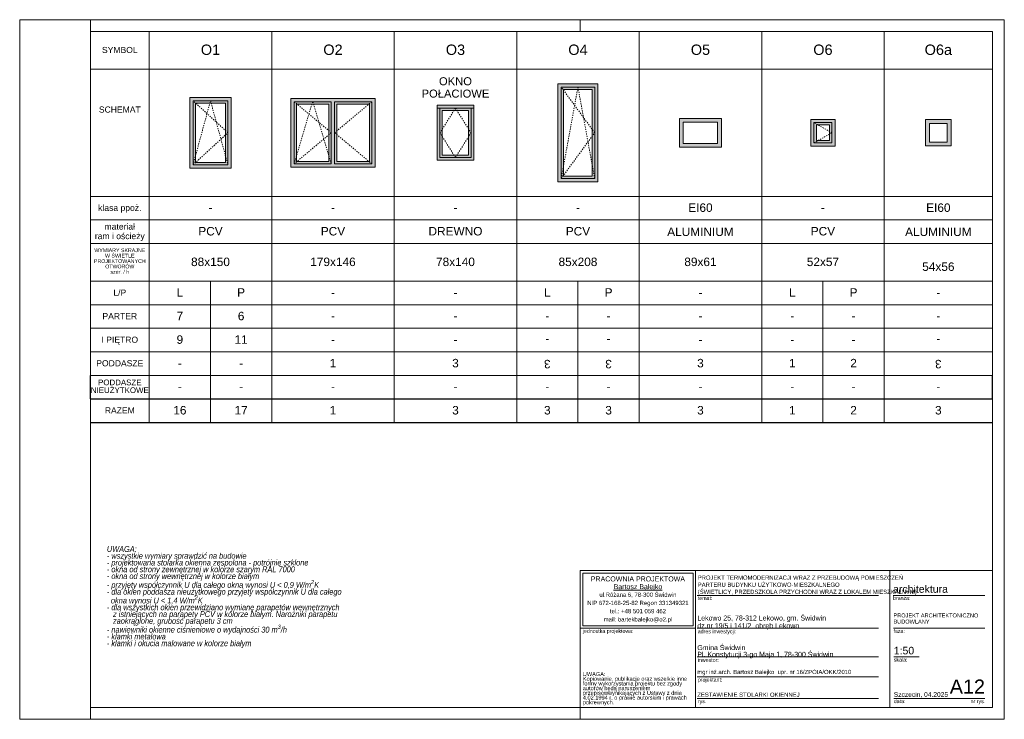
# Model space of a CAD drawing. Extents: x -11111 to 33789, y 5521 to 20371.
# Tile 1 of 4: x -11111 to 9789, y 5521 to 20371. Entities that reach past the tile are written whole.
import ezdxf

# ---------------------------------------------------------------- set-up
doc = ezdxf.new("R2010")
doc.units = 0
doc.header["$MEASUREMENT"] = 0
doc.linetypes.add('Hidden Line', pattern=[50, 25, -25])
for name, color, linetype, lineweight in [('Arch okna_Nr_Pióra__41', 7, 'Continuous', 9), ('Arch okna_Nr_Pióra__5', 7, 'Continuous', 13), ('Arch opisy okien_Nr_Pióra__1', 7, 'Continuous', 25), ('Arch opisy_Nr_Pióra__1', 7, 'Continuous', 25), ('Arch opisy_Nr_Pióra__21', 7, 'Continuous', 13), ('Arch opisy_Nr_Pióra__7', 7, 'Continuous', 13), ('ARCH TABELA_Nr_Pióra__1', 7, 'Continuous', 25), ('ARCH TABELA_Nr_Pióra__21', 7, 'Continuous', 13), ('ARCH TABELA_Nr_Pióra__7', 7, 'Continuous', 13), ('INWENT. DRZWI_Nr_Pióra__5', 7, 'Continuous', 13), ('INWENT. OKNA_Nr_Pióra__5', 7, 'Continuous', 13), ('INWENT.ŚCIANY_Nr_Pióra__21', 7, 'Continuous', 13)]:
    doc.layers.add(name, color=color, linetype=linetype, lineweight=lineweight)
doc.layers.add('arch wypelnienia_Nr_Pióra__2', color=7, linetype='Continuous', lineweight=13, true_color=0x7f7f7f)
doc.styles.add('GENERATED_STYLE_10', font='txt')
doc.styles.add('GENERATED_STYLE_2', font='arial.ttf')
doc.styles.add('GENERATED_STYLE_3', font='arial.ttf')
doc.styles.add('GENERATED_STYLE_4', font='arial.ttf')
doc.styles.add('GENERATED_STYLE_5', font='arial.ttf')
doc.styles.add('GENERATED_STYLE_6', font='arial.ttf')
doc.styles.add('GENERATED_STYLE_7', font='txt')

msp = doc.modelspace()

# ---------------------------------------------------------------- hatches: boundary and pattern name
at = {"layer": 'arch wypelnienia_Nr_Pióra__2', "linetype": 'Continuous'}
h = msp.add_hatch(color=256, dxfattribs=at)
h.paths.add_polyline_path([(314.1, 16930.6), (1164.1, 16930.6), (1164.1, 19010.6), (314.1, 19010.6)], flags=0)
h.paths.add_polyline_path([(434.1, 18890.6), (1044.1, 18890.6), (1044.1, 18010.6), (1044.1, 17050.6), (434.1, 17050.6), (434.1, 18010.6)], flags=0)
h = msp.add_hatch(color=256, dxfattribs=at)
h.paths.add_polyline_path([(-6620.9, 17220.6), (-6620.9, 18720.6), (-7500.9, 18720.6), (-7500.9, 17220.6)], flags=0)
h.paths.add_polyline_path([(-7380.9, 17340.6), (-7380.9, 18600.6), (-6740.9, 18600.6), (-6740.9, 17340.6)], flags=0)
h = msp.add_hatch(color=256, dxfattribs=at)
h.paths.add_polyline_path([(-3565.9, 18700.6), (-5355.9, 18700.6), (-5355.9, 17240.6), (-3565.9, 17240.6)], flags=0)
h.paths.add_polyline_path([(-4545.9, 17360.6), (-5235.9, 17360.6), (-5235.9, 18580.6), (-4545.9, 18580.6)], flags=0)
h.paths.add_polyline_path([(-4375.9, 18580.6), (-3685.9, 18580.6), (-3685.9, 17360.6), (-4375.9, 17360.6)], flags=0)
h = msp.add_hatch(color=256, dxfattribs=at)
h.paths.add_polyline_path([(-1470.9, 17387.9), (-2250.9, 17387.9), (-2250.9, 18553.4), (-1470.9, 18553.4)], flags=0)
h.paths.add_polyline_path([(-2140.9, 17497.9), (-2140.9, 18443.4), (-1580.9, 18443.4), (-1580.9, 17497.9)], flags=0)
h = msp.add_hatch(color=256, dxfattribs=at)
h.paths.add_polyline_path([(3784.1, 17665.6), (3784.1, 18275.6), (2894.1, 18275.6), (2894.1, 17665.6)], flags=0)
h.paths.add_polyline_path([(3704.1, 18195.6), (3704.1, 17745.6), (2974.1, 17745.6), (2974.1, 18195.6)], flags=0)
h = msp.add_hatch(color=256, dxfattribs=at)
h.paths.add_polyline_path([(6199.1, 17685.6), (6199.1, 18255.6), (5679.1, 18255.6), (5679.1, 17685.6)], flags=0)
h.paths.add_polyline_path([(5799.1, 17805.6), (5799.1, 18135.6), (6079.1, 18135.6), (6079.1, 17805.6)], flags=0)
h = msp.add_hatch(color=256, dxfattribs=at)
h.paths.add_polyline_path([(8659.1, 17690.6), (8659.1, 18250.6), (8119.1, 18250.6), (8119.1, 17690.6)], flags=0)
h.paths.add_polyline_path([(8579.1, 18170.6), (8579.1, 17770.6), (8199.1, 17770.6), (8199.1, 18170.6)], flags=0)

# ---------------------------------------------------------------- linework, layer by layer
at = {"layer": 'Arch okna_Nr_Pióra__41', "linetype": 'Continuous'}
for p, q in [((-2250.9, 18553.4), (-1470.9, 18553.4)), ((-2250.9, 18553.4), (-2250.9, 17387.9)), ((-2250.9, 18493.4), (-1470.9, 18493.4)), ((-2190.9, 17447.9), (-2190.9, 18493.4)), ((-2140.9, 18443.4), (-1580.9, 18443.4)), ((-2140.9, 17497.9), (-2140.9, 18443.4)), ((-1580.9, 18443.4), (-1580.9, 17497.9)), ((-1530.9, 18493.4), (-1530.9, 17447.9)), ((-1470.9, 17387.9), (-1470.9, 18553.4)), ((-2250.9, 17387.9), (-1470.9, 17387.9)), ((-1530.9, 17447.9), (-2190.9, 17447.9)), ((-1580.9, 17497.9), (-2140.9, 17497.9))]:
    msp.add_line(p, q, dxfattribs=at)
at = {"layer": 'Arch okna_Nr_Pióra__41', "linetype": 'Hidden Line'}
for p, q in [((-1860.9, 18493.4), (-2190.9, 17970.6)), ((-1860.9, 18493.4), (-1530.9, 17970.6)), ((-1860.9, 17447.9), (-2190.9, 17970.6)), ((-1860.9, 17447.9), (-1530.9, 17970.6))]:
    msp.add_line(p, q, dxfattribs=at)
at = {"layer": 'Arch okna_Nr_Pióra__5', "linetype": 'Hidden Line'}
for p, q in [((1094.1, 17970.6), (384.1, 18940.6)), ((384.1, 17000.6), (739.1, 18940.6)), ((739.1, 18940.6), (1094.1, 17000.6)), ((-6690.9, 17970.6), (-7430.9, 18650.6)), ((-7430.9, 17290.6), (-7060.9, 18650.6)), ((-7060.9, 18650.6), (-6690.9, 17290.6)), ((6129.1, 17970.6), (5749.1, 18185.6)), ((-7430.9, 17290.6), (-6690.9, 17970.6)), ((384.1, 17000.6), (1094.1, 17970.6)), ((5749.1, 17755.6), (6129.1, 17970.6))]:
    msp.add_line(p, q, dxfattribs=at)
at = {"layer": 'Arch opisy_Nr_Pióra__1', "linetype": 'Continuous'}
for p, q in [((-9610.9, 12320.6), (-9610.9, 12820.6)), ((9539.1, 12320.6), (9539.1, 12820.6)), ((-9610.9, 12320.6), (9539.1, 12320.6)), ((-9610.9, 11820.6), (9539.1, 11820.6))]:
    msp.add_line(p, q, dxfattribs=at)
at = {"layer": 'Arch opisy_Nr_Pióra__21', "linetype": 'Continuous'}
for p, q in [((-9610.9, 20120.6), (9539.1, 20120.6)), ((-8360.9, 20120.6), (-8360.9, 11820.6)), ((-5760.9, 20120.6), (-5760.9, 11820.6)), ((-3160.9, 20120.6), (-3160.9, 11820.6)), ((-560.9, 20120.6), (-560.9, 11820.6)), ((2039.1, 20120.6), (2039.1, 11820.6)), ((4639.1, 20120.6), (4639.1, 11820.6)), ((7239.1, 20120.6), (7239.1, 11820.6)), ((9539.1, 5770.6), (9539.1, 20120.6)), ((-9610.9, 19320.6), (9539.1, 19320.6)), ((-9610.9, 16620.6), (9539.1, 16620.6)), ((-9610.9, 16120.6), (9539.1, 16120.6)), ((-9610.9, 15620.6), (9539.1, 15620.6)), ((-9610.9, 14820.6), (9539.1, 14820.6)), ((-7060.9, 14820.6), (-7060.9, 11820.6)), ((739.1, 14820.6), (739.1, 11820.6)), ((5939.1, 14820.6), (5939.1, 11820.6)), ((-9610.9, 14320.6), (9539.1, 14320.6)), ((-9610.9, 13820.6), (9539.1, 13820.6)), ((-9610.9, 13320.6), (9539.1, 13320.6)), ((-9610.9, 12820.6), (9539.1, 12820.6)), ((9539.1, 5770.6), (-9610.9, 5770.6))]:
    msp.add_line(p, q, dxfattribs=at)
at = {"layer": 'ARCH TABELA_Nr_Pióra__21', "linetype": 'Continuous'}
for p, q in [((-11110.9, 5520.6), (-11110.9, 20370.6)), ((-11110.9, 20370.6), (9789.1, 20370.6)), ((-9610.9, 20120.6), (-9610.9, 20370.6)), ((789.1, 20120.6), (789.1, 20370.6)), ((789.1, 20120.6), (789.1, 20370.6)), ((789.1, 20120.6), (789.1, 20370.6)), ((9789.1, 20370.6), (9789.1, 5520.6)), ((-9610.9, 20120.6), (-9610.9, 5770.6)), ((789.1, 8676.2), (9539.1, 8676.2)), ((789.1, 5770.6), (789.1, 8676.2)), ((789.1, 7452.8), (789.1, 8676.2)), ((789.1, 8676.2), (3235.9, 8676.2)), ((842.3, 8623), (3182.7, 8623)), ((842.3, 7506), (842.3, 8623)), ((3182.7, 7506), (3182.7, 8623)), ((3235.9, 8676.2), (3235.9, 5770.6)), ((3235.9, 7452.8), (3235.9, 8676.2)), ((7358.2, 8676.2), (7358.2, 5770.6)), ((9539.1, 8676.2), (9539.1, 5770.6)), ((3235.9, 5770.6), (3235.9, 8476.2)), ((3272, 8151.6), (7121.9, 8151.6)), ((7427.9, 8151.6), (9377.6, 8151.6)), ((789.1, 7452.8), (3235.9, 7452.8)), ((842.3, 7506), (3182.7, 7506)), ((3272, 7452.8), (7121.9, 7452.8)), ((7436.6, 7452.8), (9377.6, 7452.8)), ((3272, 6845), (7121.9, 6845)), ((7442.5, 6845), (7982.3, 6845)), ((3272, 6419.6), (7121.9, 6419.6)), ((3272, 5961.8), (7121.9, 5961.8)), ((7442.5, 5961.8), (8583.4, 5961.8)), ((8559.3, 5961.8), (9377.6, 5961.8)), ((-9610.9, 5520.6), (-9610.9, 5770.6)), ((789.1, 5770.6), (3235.9, 5770.6)), ((789.1, 5520.6), (789.1, 5770.6)), ((789.1, 5520.6), (789.1, 5770.6)), ((789.1, 5520.6), (789.1, 5770.6)), ((9539.1, 5770.6), (3235.9, 5770.6)), ((9789.1, 5520.6), (-11110.9, 5520.6))]:
    msp.add_line(p, q, dxfattribs=at)
at = {"layer": 'INWENT. DRZWI_Nr_Pióra__5', "linetype": 'Hidden Line'}
for p, q in [((-4495.9, 17970.6), (-5285.9, 18630.6)), ((-5285.9, 17310.6), (-4890.9, 18630.6)), ((-4890.9, 18630.6), (-4495.9, 17310.6)), ((-4425.9, 17970.6), (-3635.9, 18630.6)), ((-5285.9, 17310.6), (-4495.9, 17970.6)), ((-3635.9, 17310.6), (-4425.9, 17970.6))]:
    msp.add_line(p, q, dxfattribs=at)
at = {"layer": 'INWENT. OKNA_Nr_Pióra__5', "linetype": 'Continuous'}
for p, q in [((384.1, 18940.6), (1094.1, 18940.6)), ((384.1, 17000.6), (384.1, 18940.6)), ((434.1, 18890.6), (1044.1, 18890.6)), ((434.1, 17050.6), (434.1, 18890.6)), ((1044.1, 17050.6), (1044.1, 18890.6)), ((1094.1, 17000.6), (1094.1, 18940.6)), ((-7430.9, 18650.6), (-7430.9, 17290.6)), ((-7430.9, 18650.6), (-6690.9, 18650.6)), ((-6690.9, 18650.6), (-6690.9, 17290.6)), ((-5285.9, 18630.6), (-4495.9, 18630.6)), ((-5285.9, 18630.6), (-5285.9, 17310.6)), ((-4495.9, 17310.6), (-4495.9, 18630.6)), ((-4425.9, 17310.6), (-4425.9, 18630.6)), ((-4425.9, 18630.6), (-3635.9, 18630.6)), ((-3635.9, 18630.6), (-3635.9, 17310.6)), ((-7380.9, 18600.6), (-7380.9, 17340.6)), ((-7380.9, 18600.6), (-6740.9, 18600.6)), ((-6740.9, 18600.6), (-6740.9, 17340.6)), ((-5235.9, 18580.6), (-5235.9, 17360.6)), ((-5235.9, 18580.6), (-4545.9, 18580.6)), ((-4545.9, 17360.6), (-4545.9, 18580.6)), ((-4375.9, 17360.6), (-4375.9, 18580.6)), ((-4375.9, 18580.6), (-3685.9, 18580.6)), ((-3685.9, 18580.6), (-3685.9, 17360.6)), ((2974.1, 18195.6), (3704.1, 18195.6)), ((2974.1, 18195.6), (2974.1, 17745.6)), ((3704.1, 18195.6), (3704.1, 17745.6)), ((5749.1, 18185.6), (5749.1, 17755.6)), ((6129.1, 18185.6), (5749.1, 18185.6)), ((6129.1, 18185.6), (6129.1, 17755.6)), ((6079.1, 18135.6), (5799.1, 18135.6)), ((5799.1, 18135.6), (5799.1, 17805.6)), ((6079.1, 18135.6), (6079.1, 17805.6)), ((8199.1, 18170.6), (8199.1, 17770.6)), ((8199.1, 18170.6), (8579.1, 18170.6)), ((8579.1, 18170.6), (8579.1, 17770.6)), ((6079.1, 17805.6), (5799.1, 17805.6)), ((8199.1, 17770.6), (8579.1, 17770.6)), ((2974.1, 17745.6), (3704.1, 17745.6)), ((6129.1, 17755.6), (5749.1, 17755.6)), ((-5235.9, 17360.6), (-4545.9, 17360.6)), ((-4375.9, 17360.6), (-3685.9, 17360.6)), ((-7430.9, 17290.6), (-6690.9, 17290.6)), ((-7380.9, 17340.6), (-6740.9, 17340.6)), ((-5285.9, 17310.6), (-4495.9, 17310.6)), ((-4425.9, 17310.6), (-3635.9, 17310.6)), ((384.1, 17000.6), (1094.1, 17000.6)), ((434.1, 17050.6), (1044.1, 17050.6))]:
    msp.add_line(p, q, dxfattribs=at)
at = {"layer": 'INWENT.ŚCIANY_Nr_Pióra__21', "linetype": 'Continuous'}
for p, q in [((314.1, 19010.6), (1164.1, 19010.6)), ((314.1, 16930.6), (314.1, 19010.6)), ((1164.1, 16930.6), (1164.1, 19010.6)), ((-7500.9, 18720.6), (-6620.9, 18720.6)), ((-7500.9, 17220.6), (-7500.9, 18720.6)), ((-6620.9, 17220.6), (-6620.9, 18720.6)), ((-5355.9, 18700.6), (-3565.9, 18700.6)), ((-5355.9, 18700.6), (-5355.9, 17240.6)), ((-3565.9, 18700.6), (-3565.9, 17240.6)), ((2894.1, 18275.6), (3784.1, 18275.6)), ((2894.1, 17665.6), (2894.1, 18275.6)), ((3784.1, 17665.6), (3784.1, 18275.6)), ((6199.1, 18255.6), (5679.1, 18255.6)), ((5679.1, 17685.6), (5679.1, 18255.6)), ((6199.1, 17685.6), (6199.1, 18255.6)), ((8119.1, 18250.6), (8659.1, 18250.6)), ((8119.1, 17690.6), (8119.1, 18250.6)), ((8659.1, 17690.6), (8659.1, 18250.6)), ((2894.1, 17665.6), (3784.1, 17665.6)), ((6199.1, 17685.6), (5679.1, 17685.6)), ((8119.1, 17690.6), (8659.1, 17690.6)), ((-7500.9, 17220.6), (-6620.9, 17220.6)), ((-5355.9, 17240.6), (-3565.9, 17240.6)), ((314.1, 16930.6), (1164.1, 16930.6))]:
    msp.add_line(p, q, dxfattribs=at)

# ---------------------------------------------------------------- texts
at = {"layer": 'Arch opisy okien_Nr_Pióra__1', "linetype": 'Continuous', "attachment_point": 2}
for s, insert, char_height, style in [('{SYMBOL}', (-8985.9, 19793.1), 130, 'GENERATED_STYLE_3'), ('{O1}', (-7060.9, 19843.2), 220, 'GENERATED_STYLE_2'), ('{O2}', (-4460.9, 19843.2), 220, 'GENERATED_STYLE_2'), ('{O3}', (-1860.9, 19843.2), 220, 'GENERATED_STYLE_2'), ('{O4}', (739.1, 19843.2), 220, 'GENERATED_STYLE_2'), ('{O5}', (3339.1, 19843.2), 220, 'GENERATED_STYLE_2'), ('{O6}', (5939.1, 19843.2), 220, 'GENERATED_STYLE_2'), ('{O6a}', (8389.1, 19843.2), 220, 'GENERATED_STYLE_2'), ('{SCHEMAT}', (-8985.9, 18528.1), 130, 'GENERATED_STYLE_3'), ('{klasa ppoż.}', (-8985.9, 16443.1), 130, 'GENERATED_STYLE_3'), ('{-}', (-7060.9, 16470.9), 180, 'GENERATED_STYLE_3'), ('{-}', (-4460.9, 16470.9), 180, 'GENERATED_STYLE_3'), ('{-}', (-1860.9, 16470.9), 180, 'GENERATED_STYLE_3'), ('{-}', (739.1, 16470.9), 180, 'GENERATED_STYLE_3'), ('{EI60}', (3339.1, 16470.9), 180, 'GENERATED_STYLE_2'), ('{-}', (5939.1, 16470.9), 180, 'GENERATED_STYLE_3'), ('{EI60}', (8389.1, 16470.9), 180, 'GENERATED_STYLE_2'), ('{PCV}', (-7060.9, 15970.9), 180, 'GENERATED_STYLE_3'), ('{PCV}', (-4460.9, 15970.9), 180, 'GENERATED_STYLE_3'), ('{DREWNO}', (-1860.9, 15970.9), 180, 'GENERATED_STYLE_3'), ('{PCV}', (739.1, 15970.9), 180, 'GENERATED_STYLE_3'), ('{ALUMINIUM}', (3339.1, 15959.1), 180, 'GENERATED_STYLE_3'), ('{PCV}', (5939.1, 15970.9), 180, 'GENERATED_STYLE_3'), ('{ALUMINIUM}', (8389.1, 15959.1), 180, 'GENERATED_STYLE_3'), ('{88x150}', (-7060.9, 15320.9), 180, 'GENERATED_STYLE_3'), ('{179x146}', (-4460.9, 15320.9), 180, 'GENERATED_STYLE_3'), ('{78x140}', (-1860.9, 15320.9), 180, 'GENERATED_STYLE_3'), ('{85x208}', (739.1, 15320.9), 180, 'GENERATED_STYLE_3'), ('{89x61}', (3339.1, 15320.9), 180, 'GENERATED_STYLE_3'), ('{52x57}', (5939.1, 15320.9), 180, 'GENERATED_STYLE_3'), ('{54x56}', (8389.1, 15218.8), 180, 'GENERATED_STYLE_3'), ('{L/P}', (-8985.9, 14643.1), 130, 'GENERATED_STYLE_3'), ('{L}', (-7710.9, 14670.9), 180, 'GENERATED_STYLE_3'), ('{P}', (-6410.9, 14670.9), 180, 'GENERATED_STYLE_3'), ('{L}', (89.1, 14670.9), 180, 'GENERATED_STYLE_3'), ('{P}', (1389.1, 14670.9), 180, 'GENERATED_STYLE_3'), ('{L}', (5289.1, 14670.9), 180, 'GENERATED_STYLE_3'), ('{P}', (6589.1, 14670.9), 180, 'GENERATED_STYLE_3'), ('{-}', (-4460.9, 14670.9), 180, 'GENERATED_STYLE_3'), ('{-}', (-1860.9, 14670.9), 180, 'GENERATED_STYLE_3'), ('{-}', (3339.1, 14670.9), 180, 'GENERATED_STYLE_3'), ('{-}', (8389.1, 14670.9), 180, 'GENERATED_STYLE_3'), ('{PARTER}', (-8985.9, 14143.1), 130, 'GENERATED_STYLE_3'), ('{7}', (-7710.9, 14170.9), 180, 'GENERATED_STYLE_3'), ('{6}', (-6410.9, 14170.9), 180, 'GENERATED_STYLE_3'), ('{-}', (-4460.9, 14170.9), 180, 'GENERATED_STYLE_3'), ('{-}', (-1860.9, 14170.9), 180, 'GENERATED_STYLE_3'), ('{-}', (89.1, 14170.9), 180, 'GENERATED_STYLE_3'), ('{-}', (1389.1, 14170.9), 180, 'GENERATED_STYLE_3'), ('{-}', (3339.1, 14170.9), 180, 'GENERATED_STYLE_3'), ('{-}', (5289.1, 14170.9), 180, 'GENERATED_STYLE_3'), ('{-}', (6589.1, 14170.9), 180, 'GENERATED_STYLE_3'), ('{-}', (8389.1, 14170.9), 180, 'GENERATED_STYLE_3'), ('{I PIĘTRO}', (-8985.9, 13643.1), 130, 'GENERATED_STYLE_3'), ('{9}', (-7710.9, 13670.9), 180, 'GENERATED_STYLE_3'), ('{11}', (-6410.9, 13670.9), 180, 'GENERATED_STYLE_3'), ('{-}', (-4460.9, 13670.9), 180, 'GENERATED_STYLE_3'), ('{-}', (-1860.9, 13670.9), 180, 'GENERATED_STYLE_3'), ('{-}', (3339.1, 13670.9), 180, 'GENERATED_STYLE_3'), ('{-}', (5289.1, 13670.9), 180, 'GENERATED_STYLE_3'), ('{-}', (6589.1, 13670.9), 180, 'GENERATED_STYLE_3'), ('{1}', (-4460.9, 13170.9), 180, 'GENERATED_STYLE_3'), ('{3}', (-1860.9, 13170.9), 180, 'GENERATED_STYLE_3'), ('{3}', (3339.1, 13170.9), 180, 'GENERATED_STYLE_3'), ('{1}', (5289.1, 13170.9), 180, 'GENERATED_STYLE_3'), ('{2}', (6589.1, 13170.9), 180, 'GENERATED_STYLE_3'), ('{PODDASZE}', (-8985.9, 13143.1), 130, 'GENERATED_STYLE_3'), ('{-}', (-7710.9, 13170.9), 180, 'GENERATED_STYLE_3'), ('{-}', (-6410.9, 13170.9), 180, 'GENERATED_STYLE_3'), ('{-}', (-7710.9, 12670.9), 180, 'GENERATED_STYLE_3'), ('{-}', (-6410.9, 12670.9), 180, 'GENERATED_STYLE_3'), ('{-}', (-4460.9, 12670.9), 180, 'GENERATED_STYLE_3'), ('{-}', (-1860.9, 12670.9), 180, 'GENERATED_STYLE_3'), ('{-}', (89.1, 12670.9), 180, 'GENERATED_STYLE_3'), ('{-}', (1389.1, 12670.9), 180, 'GENERATED_STYLE_3'), ('{-}', (3339.1, 12670.9), 180, 'GENERATED_STYLE_3'), ('{-}', (5289.1, 12670.9), 180, 'GENERATED_STYLE_3'), ('{-}', (6589.1, 12670.9), 180, 'GENERATED_STYLE_3'), ('{-}', (8389.1, 12670.9), 180, 'GENERATED_STYLE_3'), ('{RAZEM}', (-8985.9, 12143.1), 130, 'GENERATED_STYLE_2'), ('{16}', (-7710.9, 12170.9), 180, 'GENERATED_STYLE_2'), ('{17}', (-6410.9, 12170.9), 180, 'GENERATED_STYLE_2'), ('{1}', (-4460.9, 12170.9), 180, 'GENERATED_STYLE_2'), ('{3}', (-1860.9, 12170.9), 180, 'GENERATED_STYLE_2'), ('{3}', (89.1, 12170.9), 180, 'GENERATED_STYLE_2'), ('{3}', (1389.1, 12170.9), 180, 'GENERATED_STYLE_2'), ('{3}', (3339.1, 12170.9), 180, 'GENERATED_STYLE_2'), ('{1}', (5289.1, 12170.9), 180, 'GENERATED_STYLE_2'), ('{2}', (6589.1, 12170.9), 180, 'GENERATED_STYLE_2'), ('{3}', (8389.1, 12170.9), 180, 'GENERATED_STYLE_2')]:
    msp.add_mtext(s, dxfattribs=dict(at, insert=insert, char_height=char_height, style=style))
for s, insert, char_height, width, line_spacing_factor, style in [('{OKNO POŁACIOWE}', (-1860.9, 19148.9), 170, 1740.019, 0.9248, 'GENERATED_STYLE_2'), ('{materiał\\Pram i ościeży}', (-8985.9, 16045.2), 130, 1740.019, 0.937234, 'GENERATED_STYLE_3'), ('{WYMIARY SKRAJNE\\PW ŚWIETLE \\PPROJEKTOWANYCH \\POTWORÓW\\Pszer. / h}', (-8985.9, 15516.6), 80, 2104.478, 0.860443, 'GENERATED_STYLE_2'), ('{PODDASZE\\PNIEUŻYTKOWE}', (-8985.9, 12731.8), 120, 1740.019, 0.827848, 'GENERATED_STYLE_3')]:
    msp.add_mtext(s, dxfattribs=dict(at, insert=insert, char_height=char_height, width=width, line_spacing_factor=line_spacing_factor, style=style))
at = {"layer": 'Arch opisy okien_Nr_Pióra__1', "linetype": 'Continuous', "char_height": 180, "attachment_point": 2, "rotation": 180, "style": 'GENERATED_STYLE_3'}
for s, insert in [('{-}', (89.1, 13470.3)), ('{-}', (1389.1, 13470.3)), ('{-}', (8389.1, 13470.3)), ('{3}', (89.1, 12970.3)), ('{3}', (1389.1, 12970.3)), ('{3}', (8389.1, 12970.3))]:
    msp.add_mtext(s, dxfattribs=dict(at, insert=insert))
at = {"layer": 'Arch opisy_Nr_Pióra__7', "linetype": 'Continuous', "insert": (-9260.9, 9198.3), "char_height": 125, "width": 5051.218, "attachment_point": 1, "line_spacing_factor": 0.690586, "style": 'GENERATED_STYLE_7'}
msp.add_mtext('\\A1;{\\fArial Narrow Europa Środkowa|b0|i1|c0|p34;UWAGA:\\P- wszystkie wymiary sprawdzić na budowie\\P- projektowana stolarka okienna zespolona - potrójnie szklone\\P- okna od strony zewnętrznej w kolorze szarym RAL 7000\\P- okna od strony wewnętrznej w kolorze białym\\P- przyjety współczynnik U dla całego okna wynosi U\\fArial Narrow Europa Środkowa|b0|i0|c0|p34; < \\fArial Narrow Europa Środkowa|b0|i1|c0|p34;0,9 W/m\\A1{\\H0.7x;\\S2^  ;}K\\P- dla okien poddasza nieużytkowego przyjety współczynnik U dla całego  \\P  okna wynosi U\\fArial Narrow Europa Środkowa|b0|i0|c0|p34; < \\fArial Narrow Europa Środkowa|b0|i1|c0|p34;1,4 W/m\\A1{\\H0.7x;\\S2^  ;}K\\P- dla wszystkich okien przewidziano wymianę parapetów wewnętrznych \\P   z istniejących na parapety PCV w kolorze białym. Narożniki parapetu \\P   zaokrąglone, grubość parapetu 3 cm\\P- nawiewniki okienne ciśnieniowe o wydajności 30 m\\A1{\\H0.7x;\\S3^  ;}/h \\P- klamki metalowa\\P- klamki i okucia malowane w kolorze białym}', dxfattribs=at)
at = {"layer": 'ARCH TABELA_Nr_Pióra__1', "linetype": 'Continuous'}
for s, insert, char_height, attachment_point, line_spacing_factor, style in [('{\\pt11271.1;PROJEKT TERMOMODERNIZACJI WRAZ Z PRZEBUDOWĄ POMIESZCZEŃ \\P\\pt11271.1;PARTERU BUDYNKU UŻYTKOWO-MIESZKALNEGO\\P\\pt11271.1;(ŚWIETLICY, PRZEDSZKOLA PRZYCHODNI WRAZ Z LOKALEM MIESZKALNYM)}', (3282.7, 8154), 90, 7, 1.005757, 'GENERATED_STYLE_10'), ('{Lekowo 25, 78-312 Lekowo, gm. Świdwin\\Pdz.nr 19/5 i 141/2  obręb Lekowo}', (3272, 7422.2), 106.383, 7, 0.918867, 'GENERATED_STYLE_4'), ('{PROJEKT ARCHITEKTONICZNO\\PBUDOWLANY}', (7436.6, 7767.8), 85, 1, 0.923713, 'GENERATED_STYLE_4'), ('{Gmina Świdwin\\PPl. Konstytucji 3-go Maja 1, 78-300 Świdwin}', (3272, 6814.4), 106.383, 7, 0.807442, 'GENERATED_STYLE_4'), ('{\\PZESTAWIENIE STOLARKI OKIENNEJ}', (3272, 6244.7), 90, 1, 1.043016, 'GENERATED_STYLE_5')]:
    msp.add_mtext(s, dxfattribs=dict(at, insert=insert, char_height=char_height, attachment_point=attachment_point, line_spacing_factor=line_spacing_factor, style=style))
at = {"layer": 'ARCH TABELA_Nr_Pióra__7', "linetype": 'Continuous', "insert": (2012.5, 8553.8), "char_height": 106.383, "attachment_point": 2, "line_spacing_factor": 0.926719, "style": 'GENERATED_STYLE_6'}
msp.add_mtext('{PRACOWNIA PROJEKTOWA\\P\\LBartosz Balejko}', dxfattribs=at)
at = {"layer": 'ARCH TABELA_Nr_Pióra__7', "linetype": 'Continuous', "style": 'GENERATED_STYLE_4'}
for s, insert, char_height, attachment_point in [('{architektura}', (7427.9, 8365.9), 159.58, 1), ('{temat:}', (3282.7, 8133.4), 79.79, 1), ('{branża:}', (7427.9, 8133.4), 79.79, 1), ('{jednostka projektowa:}', (842.3, 7434.6), 79.79, 1), ('{adres inwestycji:}', (3282.7, 7426), 79.79, 1), ('{faza:}', (7436.6, 7434.6), 79.79, 1), ('{1:50}', (7442.5, 7059.3), 159.58, 1), ('{inwestor:}', (3282.7, 6818.2), 79.79, 1), ('{skala:}', (7442.5, 6826.8), 79.79, 1), ('{mgr inż.arch. Bartosz Balejko  upr. nr 16/ZPOIA/OKK/2010}', (3272, 6570.5), 90, 1), ('{projektant:}', (3284.9, 6401.3), 79.79, 1), ('{A12}', (9377.6, 6364.7), 300, 3), ('{Szczecin, 04.2025}', (7442.5, 6097.5), 101.064, 1), ('{rys.}', (3284.9, 5943.6), 79.79, 1), ('{data:}', (7442.5, 5943.6), 79.79, 1), ('{nr rys.}', (9073.6, 5943.6), 79.79, 1)]:
    msp.add_mtext(s, dxfattribs=dict(at, insert=insert, char_height=char_height, attachment_point=attachment_point))
for s, insert, char_height, width, attachment_point, line_spacing_factor in [('{ul.Różana 6, 78-300 Świdwin\\PNIP 672-168-25-82 Regon 331349321\\Ptel.: +48 501 059 462\\Pmail: bartekbalejko@o2.pl}', (2012.5, 8210.6), 90.426, 2340.426, 2, 1.156383), ('{UWAGA:\\PKopiowanie, publikacje oraz wszelkie inne formy wykorzystania projektu bez zgody autorów będą naruszeniem przepisówwynikających z Ustawy z dnia 4.02.1994 r. o prawie autorskim i prawach pokrewnych.}', (842.3, 6523.2), 85.1064, 2241.704, 1, 0.703415)]:
    msp.add_mtext(s, dxfattribs=dict(at, insert=insert, char_height=char_height, width=width, attachment_point=attachment_point, line_spacing_factor=line_spacing_factor))

doc.saveas('drawing.dxf')
